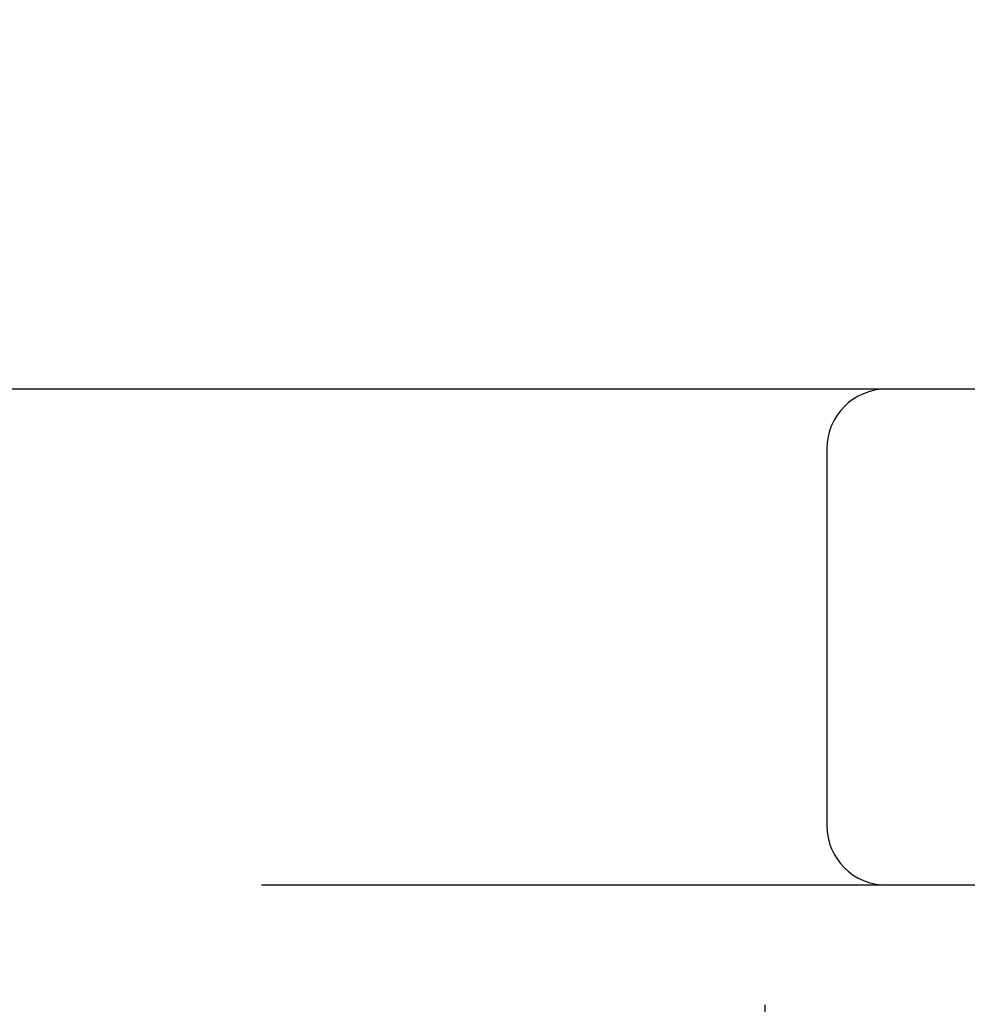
# Model space of a CAD drawing. Header units: inches. Extents: x 0 to 204, y 0 to 132.
# Tile 9 of 115: x 100.843 to 101.082, y 47.93 to 48.178. Entities that reach past the tile are written whole.
import ezdxf

# ---------------------------------------------------------------- set-up
doc = ezdxf.new("R2010")
doc.units = ezdxf.units.IN
doc.header["$LTSCALE"] = 11.243375
doc.header["$MEASUREMENT"] = 0
doc.linetypes.add('HIDDEN', pattern=[0.2, 0.1, -0.1])
doc.layers.add('DEFAULT_2', color=8, linetype='HIDDEN')

msp = doc.modelspace()

# ---------------------------------------------------------------- linework, layer by layer
at = {"layer": 'DEFAULT_2', "color": 8, "linetype": 'HIDDEN'}
for p, q in [((101.03101, 52.4267), (101.03101, 46.92619)), ((101.28101, 48.08452), (100.28101, 48.08452)), ((101.04664, 48.06952), (101.04664, 47.97452)), ((102.02851, 47.95952), (99.53353, 47.95952))]:
    msp.add_line(p, q, dxfattribs=at)
for centre, start, end in [((101.06164, 48.06952), 90, 180), ((101.06164, 47.97452), 180, 270)]:
    msp.add_arc(centre, 0.015, start, end, dxfattribs=at)

doc.saveas('drawing.dxf')
